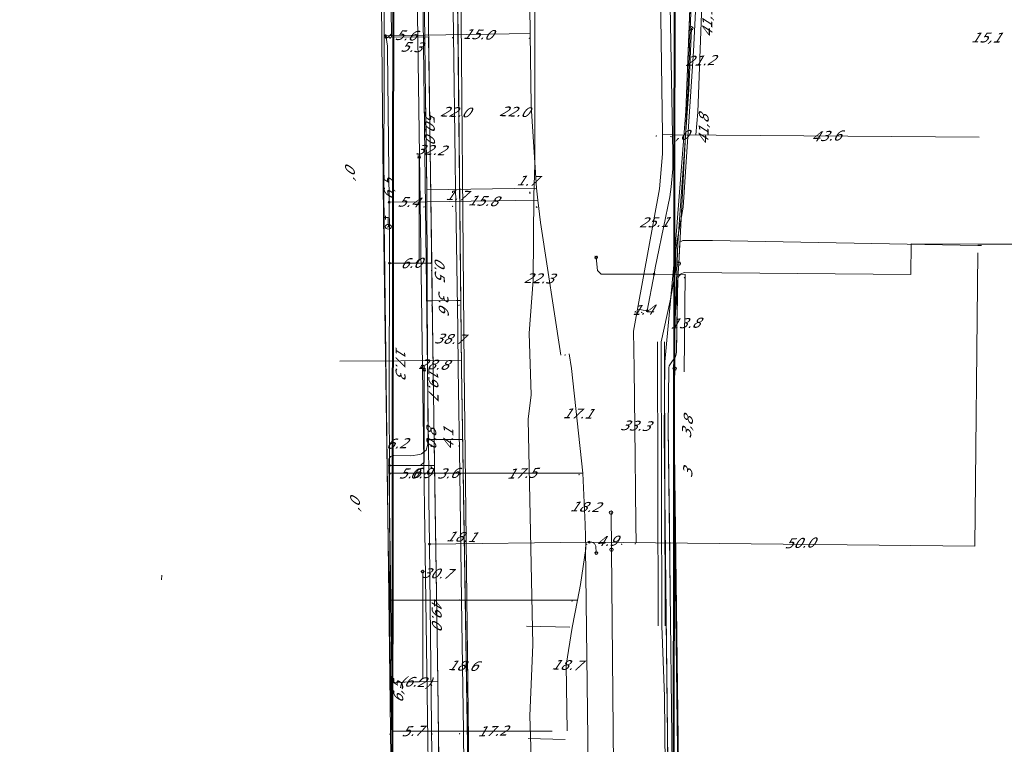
# Model space of a CAD drawing. Header units: metres. Extents: x 124576 to 133557, y 395865 to 402386.
# Tile 234 of 256: x 127866 to 128007, y 401947 to 402050. Entities that reach past the tile are written whole.
import ezdxf
from ezdxf.enums import TextEntityAlignment as Align

# ---------------------------------------------------------------- set-up
doc = ezdxf.new("R2010")
doc.units = ezdxf.units.M
doc.header["$MEASUREMENT"] = 0
for name, color, linetype, lineweight, true_color in [('LG_AanduidingEisVoorzorgsmaatregel', 7, 'Continuous', 40, 0xf7284a), ('LG_buisleidingGevaarlijkeInhoud_NV_Nederlandse_Gasunie_West', 7, 'Continuous', 13, 0xff9b00), ('LG_Datatransport_Eurofiber_Nederland_BV', 3, 'Continuous', 13, 0x00ff00), ('LG_Datatransport_KPN_BV', 3, 'Continuous', 13, 0x00ff00), ('LG_Datatransport_Tele2_Nederland_BV', 3, 'Continuous', 13, 0x00ff00), ('LG_Datatransport_Ziggo_BV', 3, 'Continuous', 13, 0x00ff00), ('LG_Laag_Spanning_Enexis_Netbeheer_BV', 7, 'Continuous', 13, 0x960000), ('LG_Midden_Spanning_Enexis_Netbeheer_BV', 7, 'Continuous', 13, 0xd20000), ('LG_Riool_Vrij_Verval_Gemeente_Tilburg_Ruimtelijke_Uitvoering', 7, 'Continuous', 13, 0xca00a0), ('LG_unet-4_Brabant_Water', 5, 'Continuous', 13, 0x0000ff), ('MV_Datatransport_lijn', 3, 'Continuous', 0, 0x00ff00)]:
    doc.layers.add(name, color=color, linetype=linetype, lineweight=lineweight, true_color=true_color)
for name, color, linetype, lineweight in [('LG_Datatransport_P_KPN_BV', 7, 'Continuous', 0), ('LG_Datatransport_P_Tele2_Nederland_BV', 7, 'Continuous', 0), ('LG_Laag_Spanning_P_Enexis_Netbeheer_BV', 7, 'Continuous', 0), ('LG_Midden_Spanning_P_Enexis_Netbeheer_BV', 7, 'Continuous', 0), ('LG_n00003_Spitters_Electrotechniek_BV', 7, 'Continuous', 13), ('LG_overig_P_Gemeente_Tilburg_Ruimtelijke_Uitvoering', 7, 'Continuous', 0), ('LG_Riool_Vrij_Verval_P_Gemeente_Tilburg_Ruimtelijke_Uitvoering', 7, 'Continuous', 0), ('LG_unet-4_P_Brabant_Water', 7, 'Continuous', 0), ('MV_Datatransport', 7, 'Continuous', 0), ('MV_Laag_Spanning', 7, 'Continuous', 0), ('MV_Laag_Spanning_lijn', 7, 'Continuous', 0), ('MV_Laag_Spanning_pijl', 7, 'Continuous', 0), ('MV_Midden_Spanning', 7, 'Continuous', 0), ('MV_Midden_Spanning_lijn', 7, 'Continuous', 0), ('MV_Midden_Spanning_pijl', 7, 'Continuous', 0), ('MV_unet-4', 7, 'Continuous', 0)]:
    doc.layers.add(name, color=color, linetype=linetype, lineweight=lineweight)
doc.styles.add('Klic_Annotatie', font='verdanai.ttf', dxfattribs={"oblique": 20, "height": 1.4})
doc.styles.add('Style-Arial', font='arial.ttf')

# ---------------------------------------------------------------- blocks, each defined once
blk = doc.blocks.new('Mof')
at = {"layer": 'LG_Laag_Spanning_P_Enexis_Netbeheer_BV'}
h = blk.add_hatch(color=256, dxfattribs=at)
edge = h.paths.add_edge_path()
edge.add_arc((0, 0), 2, 0, 360)
blk = doc.blocks.new('Mof_1')
at = {"layer": 'LG_Midden_Spanning_P_Enexis_Netbeheer_BV'}
h = blk.add_hatch(color=256, dxfattribs=at)
edge = h.paths.add_edge_path()
edge.add_arc((0, 0), 2, 0, 360)
blk = doc.blocks.new('Streetlight')
at = {"layer": 'LG_Laag_Spanning_P_Enexis_Netbeheer_BV'}
for p, q in [((-1.8, 1.8), (-1.1, 1.1)), ((0, 2.5), (0, 1.5)), ((1.8, 1.8), (1.1, 1.1)), ((-1.1, -1.1), (-1.8, -1.8)), ((0, -1.5), (0, -2.5)), ((1.1, -1.1), (1.8, -1.8))]:
    blk.add_line(p, q, dxfattribs=at)
at = {"layer": 'LG_Laag_Spanning_P_Enexis_Netbeheer_BV', "flags": 128}
for points in [[(-2.5, 0), (-1.5, 0)], [(1.5, 0), (2.5, 0)]]:
    blk.add_lwpolyline(points, dxfattribs=at)
at = {"layer": 'LG_Laag_Spanning_P_Enexis_Netbeheer_BV'}
blk.add_circle((0, 0), 1.5, dxfattribs=at)
blk = doc.blocks.new('m_pijl')
at = {"layer": 'MV_Laag_Spanning_pijl'}
blk.add_hatch(color=7, dxfattribs=at).paths.add_polyline_path([(-1, -0.3), (-1, 0), (-1, 0.3), (0, 0)])
at = {"layer": 'MV_Laag_Spanning_pijl', "flags": 128}
blk.add_lwpolyline([(-1, 0), (-1, 0.3), (0, 0), (-1, -0.3), (-1, 0)], close=True, dxfattribs=at)
blk = doc.blocks.new('m_pijl_1')
at = {"layer": 'MV_Midden_Spanning_pijl'}
blk.add_hatch(color=7, dxfattribs=at).paths.add_polyline_path([(-1, -0.3), (-1, 0), (-1, 0.3), (0, 0)])
at = {"layer": 'MV_Midden_Spanning_pijl', "flags": 128}
blk.add_lwpolyline([(-1, 0), (-1, 0.3), (0, 0), (-1, -0.3), (-1, 0)], close=True, dxfattribs=at)
blk = doc.blocks.new('FireHydrant')
at = {"layer": 'LG_unet-4_P_Brabant_Water'}
blk.add_ellipse((0, 0), major_axis=(4.45, 0), ratio=0.727642, dxfattribs=at)
at = {"layer": 'LG_unet-4_P_Brabant_Water', "style": 'Style-Arial'}
blk.add_text('BK', height=2.5, dxfattribs=at).set_placement((0, 0), align=Align.MIDDLE_CENTER)
blk = doc.blocks.new('Afsluiter_2')
at = {"layer": 'LG_unet-4_P_Brabant_Water'}
blk.add_line((0, -2.5), (0, 2.5), dxfattribs=at)
blk.add_solid([(-0.25, 2.5), (0.25, 2.5), (-0.25, -2.5), (0.25, -2.5)], dxfattribs=at)
blk = doc.blocks.new('Onbekend_1')
at = {"layer": 'LG_overig_P_Gemeente_Tilburg_Ruimtelijke_Uitvoering'}
blk.add_hatch(color=256, dxfattribs=at).paths.add_polyline_path([(-0.3, -1.1, -0.262633), (0.2, 0.2), (0.6, 0.5, 0.379827), (0.7, 1.3), (0.7, 1.3, 0.228508), (0, 1.5), (0, 1.5, 0.459053), (-0.8, 0.8), (-1.3, 0.9, -0.414214), (-0.1, 2, -0.243799), (1.1, 1.5, -0.379827), (0.9, 0.1), (0.5, -0.2, 0.262633), (0.2, -1.1), (-0.2, -1.1)])
blk.add_circle((0, 0), 2.5, dxfattribs=at)
at = {"layer": 'LG_overig_P_Gemeente_Tilburg_Ruimtelijke_Uitvoering', "extrusion": (0, 0, -1)}
blk.add_solid([(0.3, -2.1), (-0.2, -2.1), (0.3, -1.5), (-0.2, -1.5)], dxfattribs=at)
blk = doc.blocks.new('Onbekend_2')
at = {"layer": 'LG_Riool_Vrij_Verval_P_Gemeente_Tilburg_Ruimtelijke_Uitvoering'}
blk.add_hatch(color=256, dxfattribs=at).paths.add_polyline_path([(-0.3, -1.1, -0.262633), (0.2, 0.2), (0.6, 0.5, 0.379827), (0.7, 1.3), (0.7, 1.3, 0.228508), (0, 1.5), (0, 1.5, 0.459053), (-0.8, 0.8), (-1.3, 0.9, -0.414214), (-0.1, 2, -0.243799), (1.1, 1.5, -0.379827), (0.9, 0.1), (0.5, -0.2, 0.262633), (0.2, -1.1), (-0.2, -1.1)])
blk.add_circle((0, 0), 2.5, dxfattribs=at)
at = {"layer": 'LG_Riool_Vrij_Verval_P_Gemeente_Tilburg_Ruimtelijke_Uitvoering', "extrusion": (0, 0, -1)}
blk.add_solid([(0.3, -2.1), (-0.2, -2.1), (0.3, -1.5), (-0.2, -1.5)], dxfattribs=at)
blk = doc.blocks.new('Onbekend_3')
at = {"layer": 'LG_Datatransport_P_KPN_BV'}
blk.add_hatch(color=256, dxfattribs=at).paths.add_polyline_path([(-0.3, -1.1, -0.262633), (0.2, 0.2), (0.6, 0.5, 0.379827), (0.7, 1.3), (0.7, 1.3, 0.228508), (0, 1.5), (0, 1.5, 0.459053), (-0.8, 0.8), (-1.3, 0.9, -0.414214), (-0.1, 2, -0.243799), (1.1, 1.5, -0.379827), (0.9, 0.1), (0.5, -0.2, 0.262633), (0.2, -1.1), (-0.2, -1.1)])
blk.add_circle((0, 0), 2.5, dxfattribs=at)
at = {"layer": 'LG_Datatransport_P_KPN_BV', "extrusion": (0, 0, -1)}
blk.add_solid([(0.3, -2.1), (-0.2, -2.1), (0.3, -1.5), (-0.2, -1.5)], dxfattribs=at)
blk = doc.blocks.new('Onbekend_4')
at = {"layer": 'LG_Datatransport_P_Tele2_Nederland_BV'}
blk.add_hatch(color=256, dxfattribs=at).paths.add_polyline_path([(-0.3, -1.1, -0.262633), (0.2, 0.2), (0.6, 0.5, 0.379827), (0.7, 1.3), (0.7, 1.3, 0.228508), (0, 1.5), (0, 1.5, 0.459053), (-0.8, 0.8), (-1.3, 0.9, -0.414214), (-0.1, 2, -0.243799), (1.1, 1.5, -0.379827), (0.9, 0.1), (0.5, -0.2, 0.262633), (0.2, -1.1), (-0.2, -1.1)])
blk.add_circle((0, 0), 2.5, dxfattribs=at)
blk.add_solid([(-0.3, -2.1), (0.2, -2.1), (-0.3, -1.5), (0.2, -1.5)], dxfattribs=at)

msp = doc.modelspace()

# ---------------------------------------------------------------- linework, layer by layer
at = {"layer": 'LG_AanduidingEisVoorzorgsmaatregel', "flags": 128}
for points in [[(127923.01, 401723.42), (127919.4, 401901.81), (127919.6, 402059.14), (127915.46, 402161.15), (127915.82, 402188.75), (127894.07, 402189.12), (127887.92, 402190.7), (127883.25, 402192.86), (127875.54, 402203.83), (127874.36, 402211.53), (127875.28, 402255.34), (127879.01, 402370.18)], [(127919.03, 402366.67), (127915.22, 402228.77), (127937.98, 402228.19), (127947.45, 402224.89), (127954.14, 402217.89), (127957.01, 402208.06), (127955.43, 402162.81), (127959.59, 402059.72), (127959.4, 401902.19), (127963.19, 401714.97)]]:
    msp.add_lwpolyline(points, dxfattribs=at)
at = {"layer": 'LG_buisleidingGevaarlijkeInhoud_NV_Nederlandse_Gasunie_West', "flags": 128}
msp.add_lwpolyline([(127942.53, 401719.31), (127941.97, 401742.2), (127941.95, 401760.96), (127941.85, 401770.65), (127941.33, 401798.91), (127940.99, 401842.41), (127940.24, 401867.14), (127939.68, 401878.99), (127939.59, 401885.31), (127939.4, 401902.03), (127939.32, 401919.46), (127939.47, 401933.23), (127939.44, 401937.41), (127938.99, 401950.62), (127939.43, 401960.72), (127938.76, 401992.81), (127939.18, 401996.28), (127938.88, 402005.04), (127939.45, 402012.58), (127939.58, 402024.62), (127939.72, 402029.01), (127939.7, 402050.29), (127939.59, 402059.5), (127939.37, 402068.79)], dxfattribs=at)
at = {"layer": 'LG_Datatransport_Eurofiber_Nederland_BV', "flags": 128}
for points in [[(127959.09, 401906.22), (127958.36, 401968.22), (127958.27, 401977.73), (127958.1, 401990.85), (127958.2, 402000.96), (127959.48, 402014.77), (127961.2, 402036.6), (127962.31, 402064.66), (127962.53, 402070.27), (127962.35, 402072.33), (127961.95, 402074.52), (127959.32, 402084.56), (127959.14, 402086.13), (127958.99, 402087.41), (127958.58, 402107.01), (127958.67, 402109.31), (127958.68, 402110.2), (127958.66, 402114.01), (127958.65, 402115.83), (127958.69, 402117.91), (127958.79, 402119.98), (127958.9, 402122.22), (127958.95, 402124.47), (127958.95, 402127.44)], [(127960.47, 401819.05), (127960.46, 401819.65), (127960.26, 401820.38), (127959.86, 401850.53), (127959.41, 401878.58), (127959.09, 401906.22), (127958.27, 401977.73), (127958.1, 401990.85), (127958.2, 402000.96), (127959.48, 402014.77), (127961.2, 402036.6), (127962.53, 402070.27), (127962.35, 402072.33), (127961.95, 402074.52), (127959.32, 402084.56), (127958.99, 402087.41), (127958.58, 402107.01), (127958.68, 402110.2), (127958.66, 402114.01), (127958.69, 402117.91), (127958.79, 402119.98), (127958.95, 402124.47), (127958.95, 402127.44)], [(127960.46, 401819.41), (127960.66, 401820.38), (127960.28, 401852.35), (127959.67, 401906.23), (127958.95, 401968.23), (127958.68, 401991.6), (127958.78, 402000.13), (127958.85, 402000.38), (127959.74, 402001.74), (127959.84, 402002.04), (127959.88, 402002.39), (127960.07, 402012.81), (127960.24, 402013.18), (127960.56, 402013.49), (127960.96, 402013.65), (127993.25, 402013.37), (127993.29, 402017.77), (128002.79, 402017.69), (128024.3, 402017.71)], [(127959.88, 402002.39), (127960.04, 402012.43), (127960.07, 402012.81), (127960.24, 402013.18), (127960.56, 402013.49), (127960.96, 402013.65), (127993.25, 402013.37), (127993.29, 402017.77), (128002.79, 402017.69)], [(127960.47, 401819.05), (127960.46, 401819.65), (127960.66, 401820.38), (127960.28, 401852.36), (127960.03, 401875.84), (127959.67, 401906.23), (127958.95, 401968.23), (127958.86, 401977.74), (127958.68, 401991.6), (127958.78, 402000.13), (127958.85, 402000.38), (127959.02, 402000.66), (127959.74, 402001.74), (127959.84, 402002.04), (127959.88, 402002.39)]]:
    msp.add_lwpolyline(points, dxfattribs=at)
at = {"layer": 'LG_Datatransport_KPN_BV', "flags": 128}
for points in [[(127922.55, 402177.75), (127922.47, 402175.2), (127921.92, 402161.91), (127920.24, 402121.05), (127920.2, 402114.92), (127920.93, 402069.82), (127918.3, 402064.76), (127918.21, 402024.8), (127919.18, 401944.66)], [(127923.73, 402000.27), (127922.97, 402053.74), (127922.89, 402059.65), (127922.81, 402067.88), (127921.92, 402161.91)], [(127962, 402048.41), (127961.62, 402039.67), (127960.05, 402017.88), (127959.63, 402005.46), (127959.62, 402000), (127959.62, 402000)], [(127926.58, 401781.06), (127925.81, 401846.06), (127925.6, 401863.6), (127925.28, 401891.05), (127923.73, 402000), (127923.73, 402000.27)], [(127959.62, 402000), (127959.61, 401998.07), (127959.58, 401988.18), (127960.29, 401932.47), (127960.95, 401877.83), (127961.57, 401830.27), (127962.24, 401772.78), (127962.2, 401768.84), (127962.21, 401768.64)]]:
    msp.add_lwpolyline(points, dxfattribs=at)
at = {"layer": 'LG_Datatransport_Tele2_Nederland_BV', "flags": 128}
for points in [[(127960.2, 402014.96), (127961.5, 402039.5), (127962.5, 402065.5), (127961.9, 402095.3), (127961.7, 402116.8), (127961.5, 402127.5), (127961.3, 402157.5), (127961.5, 402159), (127962.7, 402164.4), (127964.4, 402167), (127965.3, 402168.6), (127966.2, 402170.5), (127966.7, 402171.8), (127967.2, 402173.2), (127967.6, 402174.5), (127968, 402176.5), (127968.31, 402180.93), (127970.78, 402180.95), (127972.25, 402180.68)], [(127960.2, 402014.96), (127960.36, 402017.99), (127960.8, 402018.23), (127965, 402018.2), (128002.8, 402017.5), (128003.3, 402017.5)], [(127960.2, 401909.98), (127960.44, 401911.45), (127959.82, 401961.06), (127959.48, 401988.18), (127959.57, 402006.01), (127960.2, 402014.96)]]:
    msp.add_lwpolyline(points, dxfattribs=at)
at = {"layer": 'LG_Datatransport_Ziggo_BV', "flags": 128}
msp.add_lwpolyline([(127931.83, 401842.25), (127930.98, 401891.09), (127930.91, 401899.38), (127929.26, 402000.01), (127928.45, 402078.94), (127928.3, 402079.27), (127927.98, 402079.45), (127924.01, 402079.44), (127923.7, 402079.85), (127923.52, 402080.33), (127922.96, 402105.07), (127922.13, 402155.32), (127921.49, 402182.46), (127921.3, 402183.33), (127920.95, 402183.9), (127920.45, 402184.35), (127919.85, 402184.64), (127919.19, 402184.75), (127859.86, 402185.96), (127769.87, 402188.08)], dxfattribs=at)
at = {"layer": 'LG_Laag_Spanning_Enexis_Netbeheer_BV'}
for p, q in [((127924.16, 402038.53), (127923.99, 402050.6)), ((127924.34, 402025.44), (127924.16, 402038.53))]:
    msp.add_line(p, q, dxfattribs=at)
at = {"layer": 'LG_Laag_Spanning_Enexis_Netbeheer_BV', "flags": 128}
for points in [[(127959.18, 402117.37), (127958.49, 402117.07), (127958.15, 402116.72), (127958.06, 402116.47), (127958.07, 402116.2), (127958.33, 402091.47), (127958.36, 402088.47), (127958.42, 402082.54), (127958.55, 402076.59), (127958.92, 402055.46), (127958.94, 402054.33), (127959.36, 402030.59), (127959.37, 402029.84), (127959.33, 402028.44), (127959.12, 402025.84), (127958.92, 402024.45), (127957.12, 402015.7), (127956.85, 402014.33), (127956.68, 402013.44), (127955.71, 402008.22), (127956.68, 402013.44), (127955.71, 402008.22)], [(127924.34, 402025.44), (127924.16, 402038.53), (127923.99, 402050.6), (127923.73, 402068.69), (127923.73, 402068.93), (127923.65, 402074.27), (127923.51, 402084.33), (127923.48, 402086.01)], [(127924.59, 401985.1), (127924.42, 401999.93), (127924.34, 402025.44), (127924.16, 402038.53), (127923.99, 402050.6), (127923.73, 402068.69), (127923.73, 402068.93), (127923.65, 402074.27), (127923.51, 402084.33), (127923.48, 402086.01)], [(127958.55, 402076.59), (127958.92, 402055.46), (127958.94, 402054.33), (127959.36, 402030.59), (127959.37, 402029.84), (127959.33, 402028.44), (127959.12, 402025.84), (127958.92, 402024.45), (127957.12, 402015.7), (127956.85, 402014.33), (127956.68, 402013.44), (127955.71, 402008.22)], [(127918.53, 402047.11), (127918.78, 402047.12), (127919.28, 402047.63), (127919.05, 402064.02), (127919.54, 402064.54), (127922.97, 402064.62)], [(127918.45, 402047.36), (127918.53, 402047.11), (127918.73, 402045.86), (127918.73, 402045.24), (127918.96, 402023.66)], [(127918.45, 402047.36), (127918.53, 402047.11), (127918.73, 402045.86), (127918.73, 402045.24), (127918.96, 402023.66)], [(127924.16, 402038.53), (127924.2, 402035.7), (127924.24, 402033.02), (127924.34, 402025.44)], [(127924.16, 402038.53), (127924.2, 402035.7), (127924.24, 402033.02), (127924.34, 402025.44)], [(127919.01, 402015), (127922.74, 402015), (127923.24, 402015.5), (127923.24, 402030.1)], [(127924.59, 401985.1), (127924.42, 401999.93), (127924.34, 402025.44)], [(127924.59, 401985.1), (127924.42, 401999.93), (127924.34, 402025.44)], [(127918.96, 402023.66), (127919.01, 402019.13), (127919.02, 402017.13), (127919.01, 402015), (127918.98, 401997.04), (127918.98, 401995.04), (127919, 401986.2), (127919.04, 401967.04)], [(127918.96, 402023.66), (127919.01, 402019.13), (127919.02, 402017.13), (127919.01, 402015), (127918.98, 401997.04), (127918.98, 401995.04), (127919, 401986.2), (127919.04, 401967.04)], [(127956.68, 402013.44), (127949.17, 402013.44), (127948.62, 402013.94), (127948.43, 402015.81)], [(127919, 401986.2), (127923.44, 401986.2), (127923.94, 401986.7), (127923.94, 401999.79)], [(127924.59, 401985.1), (127924.62, 401982.11), (127924.63, 401981.52), (127924.7, 401975.03), (127925.1, 401940.55), (127926.03, 401860.71)], [(127924.59, 401985.1), (127924.62, 401982.11), (127924.63, 401981.52), (127924.7, 401975.03), (127925.1, 401940.55), (127926.03, 401860.71)], [(127924.7, 401975.03), (127947.17, 401975.29), (127947.45, 401975.3)], [(127947.45, 401975.3), (127947.74, 401975.29), (127947.8, 401975.29), (127948.19, 401975.13), (127948.37, 401974.74), (127948.46, 401973.77)], [(127919.19, 401955.36), (127923.24, 401955.45), (127923.74, 401955.96), (127923.74, 401971.11)], [(127919.04, 401967.04), (127919.04, 401962.84), (127919.07, 401960.84), (127919.19, 401955.36), (127919.55, 401939.74), (127920.29, 401907.58), (127920.52, 401897.02), (127920.57, 401895.02), (127920.95, 401875.31), (127921.21, 401861.55), (127921.22, 401860.17), (127921.22, 401859.55), (127921.2, 401858.32), (127921.07, 401850.62), (127921.06, 401849.87), (127921.03, 401849.1), (127921.01, 401848.62), (127920.96, 401847.45), (127920.93, 401846.24), (127920.93, 401845.79)], [(127919.04, 401967.04), (127919.04, 401962.84), (127919.07, 401960.84), (127919.19, 401955.36), (127919.55, 401939.74), (127920.29, 401907.58), (127920.52, 401897.02), (127920.57, 401895.02), (127920.95, 401875.31), (127921.21, 401861.55), (127921.22, 401860.17)]]:
    msp.add_lwpolyline(points, dxfattribs=at)
at = {"layer": 'LG_Midden_Spanning_Enexis_Netbeheer_BV'}
for p, q in [((127929.26, 402000.01), (127928.54, 402070.03)), ((127930.91, 401899.38), (127929.26, 402000.01)), ((127930.91, 401899.38), (127929.26, 402000.01))]:
    msp.add_line(p, q, dxfattribs=at)
at = {"layer": 'LG_Midden_Spanning_Enexis_Netbeheer_BV', "flags": 128}
for points in [[(127921.98, 402139.92), (127923, 402077.81), (127923.13, 402073.61), (127923.29, 402068.65), (127923.41, 402064.62), (127923.76, 402053.55), (127924.41, 402000), (127924.54, 401989.91)], [(127929.26, 402000.01), (127928.54, 402070.03)], [(127923.29, 402068.65), (127923.41, 402064.62), (127923.76, 402053.55), (127924.41, 402000), (127924.54, 401989.91)], [(127919.58, 401940.12), (127919.34, 401956.72), (127919.04, 401977.2), (127918.9, 401986.58), (127918.92, 401987.11), (127918.92, 401987.13), (127919.17, 401987.51), (127919.65, 401987.62), (127922.03, 401987.58), (127923.35, 401987.78), (127923.57, 401987.85), (127924.23, 401988.4), (127924.23, 401988.4), (127924.45, 401989.24), (127924.45, 401989.61), (127924.49, 401989.77), (127924.51, 401989.8), (127924.54, 401989.91)], [(127920.77, 401858.76), (127920.33, 401888.84), (127919.96, 401914.11), (127919.58, 401940.12), (127919.34, 401956.72), (127919.04, 401977.2), (127918.9, 401986.58), (127918.92, 401987.11), (127918.92, 401987.13), (127919.17, 401987.51), (127919.65, 401987.62), (127922.03, 401987.58), (127923.35, 401987.78), (127923.57, 401987.85), (127924.23, 401988.4), (127924.23, 401988.4), (127924.45, 401989.24), (127924.45, 401989.61), (127924.49, 401989.77), (127924.51, 401989.8), (127924.54, 401989.91)]]:
    msp.add_lwpolyline(points, dxfattribs=at)
at = {"layer": 'LG_n00003_Spitters_Electrotechniek_BV'}
for p, q in [((127962.84, 402055.46), (127962.3, 402045.17)), ((127962.3, 402045.17), (127962.84, 402055.46)), ((127962.84, 402055.46), (127962.3, 402045.17)), ((127962.3, 402045.17), (127962.84, 402055.46)), ((127962.3, 402045.17), (127960.84, 402022.97)), ((127960.84, 402022.97), (127962.3, 402045.17)), ((127962.3, 402045.17), (127960.84, 402022.97)), ((127960.84, 402022.97), (127962.3, 402045.17)), ((127960.84, 402022.97), (127960.01, 402018.45)), ((127960.01, 402018.45), (127960.84, 402022.97)), ((127960.84, 402022.97), (127960.01, 402018.45)), ((127960.01, 402018.45), (127960.84, 402022.97)), ((127960.01, 402018.45), (127959.78, 402016.91)), ((127959.78, 402016.91), (127960.01, 402018.45)), ((127960.01, 402018.45), (127959.78, 402016.91)), ((127959.78, 402016.91), (127960.01, 402018.45)), ((127959.78, 402016.91), (127959.8, 402015.4)), ((127959.8, 402015.4), (127959.78, 402016.91)), ((127959.78, 402016.91), (127959.8, 402015.4)), ((127959.8, 402015.4), (127959.78, 402016.91)), ((127959.8, 402015.4), (127959.77, 402014.03)), ((127959.77, 402014.03), (127959.8, 402015.4)), ((127959.8, 402015.4), (127959.77, 402014.03)), ((127959.77, 402014.03), (127959.8, 402015.4)), ((127959.77, 402014.03), (127959.8, 402015.4)), ((127959.77, 402014.03), (127958.96, 402009.63)), ((127958.96, 402009.63), (127959.77, 402014.03)), ((127959.77, 402014.03), (127958.96, 402009.63)), ((127958.96, 402009.63), (127959.77, 402014.03)), ((127958.96, 402009.63), (127959.77, 402014.03)), ((127958.96, 402009.63), (127957.68, 402003.82)), ((127957.68, 402003.82), (127958.96, 402009.63)), ((127958.96, 402009.63), (127957.68, 402003.82)), ((127957.68, 402003.82), (127958.96, 402009.63)), ((127957.68, 402003.82), (127958.96, 402009.63)), ((127957.27, 401963.39), (127957.18, 402003.82)), ((127957.68, 402003.82), (127957.77, 401963.39)), ((127957.77, 401963.39), (127957.68, 402003.82)), ((127957.68, 402003.82), (127957.77, 401963.39)), ((127957.77, 401963.39), (127957.68, 402003.82)), ((127957.77, 401963.39), (127957.68, 402003.82)), ((127958.27, 401963.39), (127958.18, 402003.82)), ((127957.77, 401963.39), (127958.16, 401953.34)), ((127958.16, 401953.34), (127957.77, 401963.39)), ((127957.77, 401963.39), (127958.16, 401953.34)), ((127958.16, 401953.34), (127957.77, 401963.39)), ((127958.16, 401953.34), (127957.77, 401963.39)), ((127958.16, 401953.34), (127958.42, 401927.96)), ((127958.42, 401927.96), (127958.16, 401953.34)), ((127958.16, 401953.34), (127958.42, 401927.96)), ((127958.42, 401927.96), (127958.16, 401953.34)), ((127958.42, 401927.96), (127958.16, 401953.34))]:
    msp.add_line(p, q, dxfattribs=at)
at = {"layer": 'LG_Riool_Vrij_Verval_Gemeente_Tilburg_Ruimtelijke_Uitvoering'}
for p, q in [((127950.55, 401979.51), (127950.62, 401974.25)), ((127950.62, 401974.25), (127951.21, 401914.89)), ((127944.69, 401963.22), (127938.51, 401963.37)), ((127944, 401947.22), (127938.76, 401947.35))]:
    msp.add_line(p, q, dxfattribs=at)
at = {"layer": 'LG_unet-4_Brabant_Water'}
for p, q in [((127918.14, 402021.48), (127918.43, 402021.47)), ((127918.82, 402020.99), (127918.83, 402020.79)), ((127918.83, 402020.79), (127918.86, 402020.18))]:
    msp.add_line(p, q, dxfattribs=at)
at = {"layer": 'LG_unet-4_Brabant_Water', "flags": 128}
for points in [[(127918.14, 402021.48), (127917.73, 402067.22), (127918.44, 402067.89), (127922.6, 402068.11), (127928.5, 402068.42), (127929.3, 402068.46), (127931.32, 402070.86), (127938.61, 402070.97), (127958.42, 402070.94), (127962.67, 402070.93), (127963.06, 402070.54), (127962.99, 402066.92)], [(127932.95, 401721.33), (127932.52, 401750.01), (127932.05, 401790.98), (127930.91, 401890.08), (127929.64, 402000), (127929.13, 402060.84)], [(127919.48, 401939.81), (127918.89, 401972.43), (127918.14, 402021.48)], [(127918.43, 402021.47), (127918.81, 402021.49), (127918.82, 402020.99)]]:
    msp.add_lwpolyline(points, dxfattribs=at)
at = {"layer": 'MV_Datatransport_lijn'}
msp.add_line((127911.93, 402001.07), (127929.25, 402001.17), dxfattribs=at)
at = {"layer": 'MV_Laag_Spanning_lijn'}
for p, q in [((127919.28, 402047.13), (127919.28, 402047.63)), ((127919.28, 402047.13), (127918.53, 402047.11)), ((127959.31, 402033.26), (127957.87, 402033.28)), ((127924.34, 402025.44), (127939.96, 402025.67)), ((128002.35, 401974.74), (128002.78, 402016.48)), ((127961.16, 402013.37), (127956.68, 402013.44)), ((127946.93, 401974.61), (127947.48, 401926.72)), ((127886.57, 401969.97), (127886.62, 401970.62)), ((127945.76, 401967.04), (127919.04, 401967.04)), ((127919.36, 401948.43), (127919.36, 401948.3))]:
    msp.add_line(p, q, dxfattribs=at)
at = {"layer": 'MV_Laag_Spanning_pijl'}
for p, q in [((127918.45, 402047.36), (127924.03, 402047.44)), ((127924.03, 402047.44), (127939.03, 402047.66)), ((127924.58, 402047.2), (127919.28, 402047.13)), ((127925.02, 402015), (127924.58, 402047.2)), ((128002.95, 402032.91), (127959.31, 402033.26)), ((127928.43, 402025.5), (127928.46, 402023.8)), ((127940.14, 402023.98), (127939.96, 402025.67)), ((127918.96, 402023.66), (127924.35, 402023.74)), ((127924.35, 402023.74), (127940.14, 402023.98)), ((127919.01, 402015), (127925.02, 402015)), ((127960.95, 401999.56), (127961.12, 402013.37)), ((127954.34, 402008.47), (127955.71, 402008.22)), ((127919, 401986.2), (127925.43, 401986.2)), ((127924.59, 401985.1), (127919, 401985.1)), ((127925.45, 401985.1), (127924.59, 401985.1)), ((127929.02, 401985.1), (127925.45, 401985.1)), ((127946.52, 401985.1), (127929.02, 401985.1)), ((127929.02, 401985.1), (127929.27, 401967.04)), ((127952.35, 401975.25), (127947.45, 401975.3)), ((128002.35, 401974.74), (127952.35, 401975.25)), ((127929.27, 401967.04), (127929.54, 401948.43)), ((127919.19, 401955.36), (127925.88, 401955.51)), ((127926.55, 401907.72), (127925.88, 401955.51)), ((127925.01, 401948.43), (127919.36, 401948.43)), ((127942.18, 401948.43), (127925.01, 401948.43)), ((127929.54, 401948.43), (127930.81, 401858.32))]:
    msp.add_line(p, q, dxfattribs=at)
at = {"layer": 'MV_Laag_Spanning_pijl', "flags": 128}
for points in [[(127927.76, 402078.34), (127927.77, 402076.95), (127927.91, 402065.34), (127928.13, 402047.5)], [(127939.03, 402047.66), (127938.67, 402078.14), (127938.66, 402078.34)], [(127957.35, 402076.58), (127957.52, 402060.03), (127957.87, 402033.28)], [(127962.64, 402033.24), (127962.89, 402036.5), (127963.6, 402054.41)], [(127928.13, 402047.5), (127928.37, 402029.55), (127928.43, 402025.5)], [(127939.03, 402047.66), (127939.16, 402037.36), (127939.96, 402025.67)], [(127957.87, 402033.28), (127957.9, 402030.55), (127957.47, 402025.56), (127954.34, 402008.47)], [(127928.46, 402023.8), (127928.73, 402005.58), (127928.81, 402000), (127929.02, 401985.1)], [(127943.39, 402001.91), (127940.52, 402020.79), (127940.14, 402023.97)], [(127925.43, 401986.2), (127925.23, 402000), (127925.13, 402006.86), (127925.02, 402014.99)], [(127954.34, 402008.47), (127953.76, 402005.32), (127953.83, 402000), (127954, 401987.34), (127954.04, 401982.7), (127954.1, 401977.9), (127954.13, 401975.23)], [(127946.52, 401985.1), (127944.93, 402000), (127944.61, 402002.09)], [(127925.88, 401955.51), (127925.83, 401958.72), (127925.43, 401986.21)], [(127945.76, 401967.04), (127946.19, 401969.27), (127946.96, 401974.4), (127946.88, 401977.82), (127946.52, 401985.1)], [(127944.29, 401948.48), (127944.15, 401957.83), (127945, 401963.17), (127945.76, 401967.04)]]:
    msp.add_lwpolyline(points, dxfattribs=at)
at = {"layer": 'MV_Midden_Spanning_lijn'}
msp.add_line((127925.1, 402009.63), (127924.29, 402009.62), dxfattribs=at)
at = {"layer": 'MV_Midden_Spanning_pijl'}
for p, q in [((127925.1, 402009.63), (127924.41, 402059.62)), ((127928.53, 402009.67), (127925.1, 402009.63)), ((127925.1, 402009.63), (127925.37, 401989.91)), ((127928.59, 402009.69), (127929.09, 402009.7)), ((127924.54, 401989.91), (127925.38, 401989.91)), ((127925.37, 401989.91), (127929.43, 401989.91))]:
    msp.add_line(p, q, dxfattribs=at)
at = {"layer": 'MV_Midden_Spanning_pijl', "flags": 128}
msp.add_lwpolyline([(127926.08, 401940.87), (127925.83, 401958.72), (127925.38, 401989.91)], dxfattribs=at)

# ---------------------------------------------------------------- block references
at = {"layer": 'LG_Datatransport_P_KPN_BV', "xscale": 0.1, "yscale": 0.1, "zscale": 0.1}
for p in [(127962, 402048.41), (127923.73, 402000.27), (127923.73, 402000.27), (127959.62, 402000), (127959.62, 402000)]:
    msp.add_blockref('Onbekend_3', p, dxfattribs=at)
at = {"layer": 'LG_Datatransport_P_Tele2_Nederland_BV', "xscale": 0.1, "yscale": 0.1, "zscale": 0.1}
msp.add_blockref('Onbekend_4', (127960.2, 402014.96), dxfattribs=at)
at = {"layer": 'LG_Laag_Spanning_P_Enexis_Netbeheer_BV', "xscale": 0.1, "yscale": 0.1, "zscale": 0.1}
for name, p, rotation in [('Mof', (127918.45, 402047.36), 1), ('Streetlight', (127923.24, 402030.1), 270), ('Mof', (127918.96, 402023.66), 2), ('Streetlight', (127948.43, 402015.81), 264), ('Mof', (127955.71, 402008.22), 359), ('Streetlight', (127923.94, 401999.79), 270), ('Mof', (127924.59, 401985.1), 2), ('Streetlight', (127923.74, 401971.11), 270), ('Mof', (127919.04, 401967.04), 2)]:
    msp.add_blockref(name, p, dxfattribs=dict(at, rotation=rotation))
for name, p in [('Mof', (127918.53, 402047.11)), ('Mof', (127919.01, 402015)), ('Mof', (127956.68, 402013.44)), ('Mof', (127919, 401986.2)), ('Mof', (127924.7, 401975.03)), ('Mof', (127947.45, 401975.3)), ('Streetlight', (127948.46, 401973.77)), ('Mof', (127919.19, 401955.36))]:
    msp.add_blockref(name, p, dxfattribs=at)
at = {"layer": 'LG_Midden_Spanning_P_Enexis_Netbeheer_BV', "xscale": 0.1, "yscale": 0.1, "zscale": 0.1, "rotation": 2}
msp.add_blockref('Mof_1', (127924.54, 401989.91), dxfattribs=at)
at = {"layer": 'LG_overig_P_Gemeente_Tilburg_Ruimtelijke_Uitvoering', "xscale": 0.1, "yscale": 0.1, "zscale": 0.1}
msp.add_blockref('Onbekend_1', (127950.55, 401979.51), dxfattribs=at)
at = {"layer": 'LG_Riool_Vrij_Verval_P_Gemeente_Tilburg_Ruimtelijke_Uitvoering', "xscale": 0.1, "yscale": 0.1, "zscale": 0.1}
msp.add_blockref('Onbekend_2', (127950.62, 401974.25), dxfattribs=at)
at = {"layer": 'LG_unet-4_P_Brabant_Water', "xscale": 0.1, "yscale": 0.1, "zscale": 0.1}
for name, p in [('Afsluiter_2', (127918.43, 402021.47)), ('FireHydrant', (127918.86, 402020.18))]:
    msp.add_blockref(name, p, dxfattribs=at)
at = {"layer": 'MV_Laag_Spanning_pijl'}
for p, xscale, yscale, zscale, rotation in [((127919, 402047), 0.1, 0.1, 0.1, 181), ((127924, 402047), 0.1, 0.1, 0.1, 90), ((127928, 402047), 0.1, 0.1, 0.1, 271), ((127957, 402033), 0.1, 0.1, 0.1, 271), ((127959, 402033), 0.1, 0.1, 0.1, 179), ((127928, 402025), 0.1, 0.1, 0.1, 271), ((127939, 402025), 0.09999999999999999, 0.09999999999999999, 0.09999999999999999, 274), ((127939, 402025), 0.1, 0.1, 0.1, 96), ((127928, 402023), 0.1, 0.1, 0.1, 271), ((127940, 402023), 0.1, 0.1, 0.1, 96), ((127925, 402014), 0.1, 0.1, 0.1, 90), ((127961, 402013), 0.1, 0.1, 0.1, 89), ((127954, 402008), 0.09999999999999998, 0.09999999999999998, 0.09999999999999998, 260), ((127955, 402008), 0.09999999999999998, 0.09999999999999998, 0.09999999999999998, 350.0000000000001), ((127944, 402002), 0.1, 0.1, 0.1, 98), ((127925, 401986), 0.1, 0.1, 0.1, 90), ((127919, 401985), 0.1, 0.1, 0.1, 180), ((127924, 401985), 0.1, 0.1, 0.1, 180), ((127925, 401985), 0.1, 0.1, 0.1, 180), ((127929, 401985), 0.1, 0.1, 0.1, 271), ((127929, 401985), 0.1, 0.1, 0.1, 180), ((127946, 401985), 0.1, 0.1, 0.1, 92), ((127947, 401975), 0.1, 0.1, 0.1, 179), ((127952, 401975), 0.1, 0.1, 0.1, 179), ((127954, 401975), 0.1, 0.1, 0.1, 271), ((127929, 401967), 0.1, 0.1, 0.1, 271), ((127945, 401967), 0.1, 0.1, 0.1, 78), ((127925, 401955), 0.1, 0.1, 0.1, 1), ((127925, 401955), 0.1, 0.1, 0.1, 90), ((127919, 401948), 0.1, 0.1, 0.1, 180), ((127925, 401948), 0.1, 0.1, 0.1, 180), ((127929, 401948), 0.1, 0.1, 0.1, 271)]:
    msp.add_blockref('m_pijl', p, dxfattribs=dict(at, xscale=xscale, yscale=yscale, zscale=zscale, rotation=rotation))
at = {"layer": 'MV_Laag_Spanning_pijl', "xscale": 0.1, "yscale": 0.1, "zscale": 0.1}
for p in [(127924, 402047), (127939, 402047), (127924, 402023), (127940, 402023), (127925, 402015), (127925, 401986)]:
    msp.add_blockref('m_pijl', p, dxfattribs=at)
at = {"layer": 'MV_Midden_Spanning_pijl', "xscale": 0.1, "yscale": 0.1, "zscale": 0.1}
for p, rotation in [((127925, 402009), 181), ((127925, 401989), 271), ((127925, 401989), 90)]:
    msp.add_blockref('m_pijl_1', p, dxfattribs=dict(at, rotation=rotation))
for p in [(127929, 402009), (127925, 401989), (127929, 401989)]:
    msp.add_blockref('m_pijl_1', p, dxfattribs=at)

# ---------------------------------------------------------------- texts
at = {"layer": 'MV_Datatransport', "style": 'Klic_Annotatie', "oblique": 20}
for s, rotation, p in [('41,1', 89.4, (127964.27, 402049.19)), ('15,1', 359.5, (128003.87, 402047.1)), ('41,8', 89.4, (127963.74, 402033.92)), ('6,5', 90.5, (127918.9, 402025.46)), ('17.3', 270, (127920.59, 402001.12)), ('3,8', 82.8, (127961.38, 401991.58)), ('3', 82.8, (127961.44, 401985.07)), ('6,5', 90.7, (127920.25, 401953.9))]:
    msp.add_text(s, height=1.4, rotation=rotation, dxfattribs=at).set_placement(p, align=Align.MIDDLE_CENTER)
at = {"layer": 'MV_Laag_Spanning', "style": 'Klic_Annotatie', "oblique": 20}
for s, rotation, p in [('5.6', 358, (127921.24, 402047.41)), ('15.0', 358, (127931.53, 402047.55)), ('5.3', 358, (127922.06, 402045.75)), ('21.2', 2, (127963.18, 402043.82)), ('22.0', 358, (127928.28, 402036.5)), ('22.0', 358, (127936.69, 402036.55)), ('43.6', 2, (127981.13, 402033.09)), ('32.2', 358, (127924.8, 402031.1)), ('1.7', 359, (127938.54, 402026.74)), ('1.7', 358, (127928.45, 402024.65)), ('5.4', 358, (127921.65, 402023.7)), ('15.8', 358, (127932.25, 402023.86)), ('25.1', 1, (127956.6, 402020.82)), ('6.0', 2, (127922.02, 402015)), ('22.3', 359, (127940.2, 402012.84)), ('1.4', 1, (127955.02, 402008.35)), ('13.8', 2, (127961.04, 402006.46)), ('38.7', 358, (127927.46, 402004.23)), ('28.8', 358, (127925.22, 402000.59)), ('17.1', 359, (127945.75, 401993.61)), ('33.3', 358, (127953.94, 401991.88)), ('6.2', 2, (127919.96, 401989.33)), ('5.6', 2, (127921.79, 401985.1)), ('0.9', 2, (127923.36, 401985.1)), ('3.6', 2, (127927.23, 401985.1)), ('17.5', 2, (127937.77, 401985.1)), ('18.2', 358, (127946.78, 401980.34)), ('18.1', 358, (127929.15, 401976.07)), ('4.9', 2, (127949.9, 401975.47)), ('50.0', 2, (127977.35, 401975.19)), ('30.7', 358, (127925.65, 401970.86)), ('18.6', 358, (127929.4, 401957.74)), ('18.7', 358, (127944.15, 401957.83)), ('(6.2)', 358, (127922.54, 401955.43)), ('5.7', 2, (127922.18, 401948.43)), ('17.2', 2, (127933.6, 401948.43))]:
    msp.add_text(s, height=1.4, rotation=rotation, dxfattribs=at).set_placement(p, align=Align.MIDDLE_CENTER)
at = {"layer": 'MV_Midden_Spanning', "style": 'Klic_Annotatie', "oblique": 20}
for s, rotation, p in [('50.0', 271, (127924.75, 402034.63)), ('0.5', 271, (127926.16, 402014.35)), ('3.6', 271, (127926.71, 402009.65)), ('19.7', 271, (127925.26, 401998.14)), ('0.8', 90, (127924.96, 401989.91)), ('4.1', 90, (127927.4, 401989.91)), ('49.0', 271, (127925.73, 401965.39))]:
    msp.add_text(s, height=1.4, rotation=rotation, dxfattribs=at).set_placement(p, align=Align.MIDDLE_CENTER)
at = {"layer": 'MV_unet-4', "style": 'Klic_Annotatie', "oblique": 20}
msp.add_text(',0', height=1.4, dxfattribs=at).set_placement((127960.59, 402033.25), align=Align.MIDDLE_CENTER)
for p in [(127913.36, 402027.58), (127914.09, 401980.57)]:
    msp.add_text(',0', height=1.4, rotation=88.4, dxfattribs=at).set_placement(p, align=Align.MIDDLE_CENTER)

doc.saveas('drawing.dxf')
